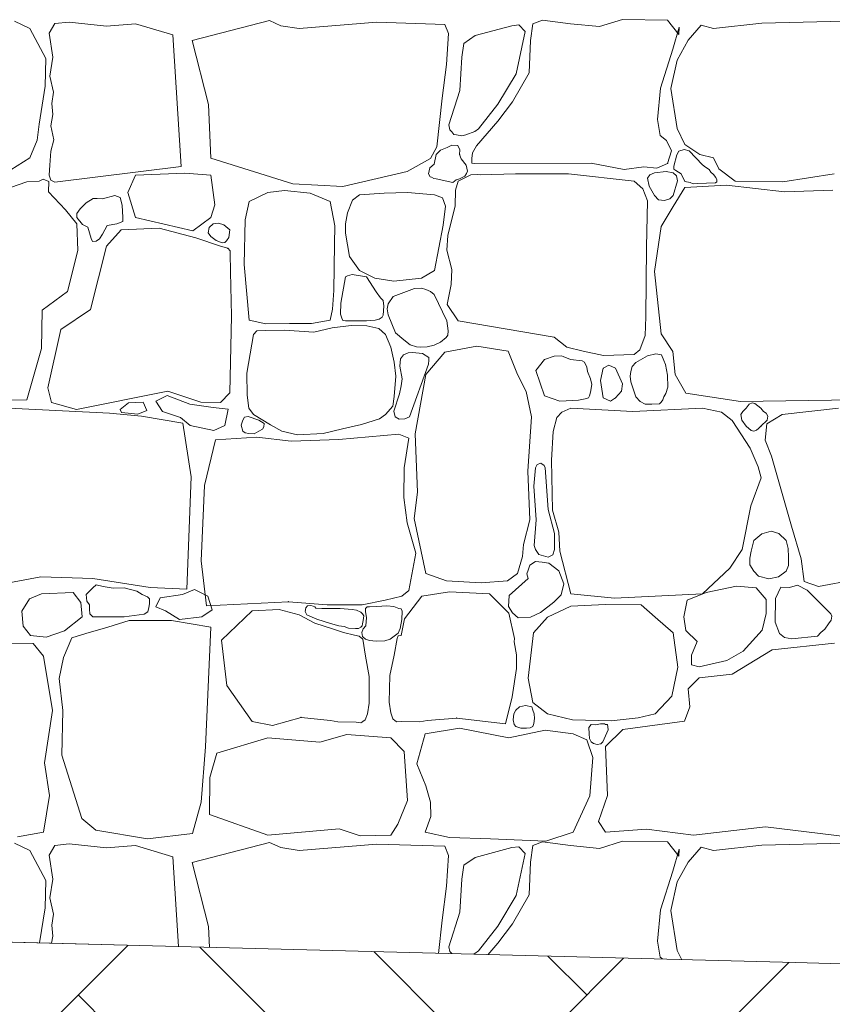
# Model space of a CAD drawing. Header units: millimetres. Extents: x 16408 to 141596, y -21057 to 26364.
# Tile 106 of 138: x 62813 to 63694, y -5525 to -4457. Entities that reach past the tile are written whole.
import ezdxf

# ---------------------------------------------------------------- set-up
doc = ezdxf.new("R2010")
doc.units = ezdxf.units.MM
doc.header["$MEASUREMENT"] = 0
doc.linetypes.add('Wipeout_Contour', pattern=[1000, 0, -1000])
doc.layers.add('0_Nr_pióra__1', color=7, linetype='Continuous', lineweight=13)
doc.layers.add('0_Nr_pióra__101', color=7, linetype='Continuous', lineweight=5, true_color=0xb2b2b2)
doc.layers.add('_elementy3d_Nr_pióra__101', color=7, linetype='Continuous', lineweight=5, true_color=0xb2b2b2)
doc.layers.add('_elementy3d', color=7, linetype='Continuous')

# ---------------------------------------------------------------- blocks, each defined once
blk = doc.blocks.new('*X6')
at = {"layer": '_elementy3d_Nr_pióra__101', "color": 253, "linetype": 'Continuous', "lineweight": 5, "true_color": 0xb2b2b2}
for p, q in [((62823.9, -4466.9), (62807.3, -4459)), ((62850.9, -4461.4), (62844.9, -4471.9)), ((62866.5, -4459.9), (62850.9, -4461.4)), ((62906.9, -4464.2), (62866.5, -4459.9)), ((62938.6, -4461.7), (62906.9, -4464.2)), ((62979.1, -4473.8), (62938.6, -4461.7)), ((63000, -4480.1), (63083.9, -4458.2)), ((63083.9, -4458.2), (63096.1, -4463.9)), ((63116.1, -4466.9), (63200, -4460.2)), ((63200, -4460.2), (63274.1, -4462.4)), ((63274.1, -4462.4), (63278, -4472.3)), ((63354.1, -4462.9), (63346.7, -4463.9)), ((63361.2, -4470.3), (63354.1, -4462.9)), ((63369.5, -4461.7), (63366.8, -4479.8)), ((63379.9, -4457.7), (63369.5, -4461.7)), ((63410.1, -4461.7), (63379.9, -4457.7)), ((63441.8, -4464.7), (63410.1, -4461.7)), ((63466.6, -4457), (63441.8, -4464.7)), ((63515.6, -4457.7), (63466.6, -4457)), ((63527.8, -4473.3), (63515.6, -4457.7)), ((63552, -4463.2), (63537.7, -4479.5)), ((63565.4, -4466.9), (63552, -4463.2)), ((63617.7, -4461.2), (63565.4, -4466.9)), ((63707.3, -4459), (63617.7, -4461.2)), ((62841, -4499.6), (62823.9, -4466.9)), ((62844.9, -4471.9), (62848.9, -4498)), ((62987.8, -4616.5), (62979.1, -4473.8)), ((63096.1, -4463.9), (63116.1, -4466.9)), ((63278, -4472.3), (63275.8, -4505.8)), ((63346.7, -4463.9), (63307, -4474.6)), ((63351.4, -4515.9), (63361.2, -4470.3)), ((63521.3, -4489.4), (63528, -4465.4)), ((63528, -4465.4), (63527.8, -4473.3)), ((63017.7, -4549.5), (63000, -4480.1)), ((63294.7, -4483), (63292.2, -4498.1)), ((63307, -4474.6), (63294.7, -4483)), ((63366.8, -4479.8), (63365.3, -4514.9)), ((63537.7, -4479.5), (63525.8, -4501.1)), ((63507.7, -4531.5), (63521.3, -4489.4)), ((62840.3, -4529.3), (62841, -4499.6)), ((62848.9, -4498), (62845.6, -4518.5)), ((63275.8, -4505.8), (63270.9, -4542.4)), ((63292.2, -4498.1), (63290.2, -4534)), ((63525.8, -4501.1), (63519.1, -4532)), ((63331.3, -4548.9), (63351.4, -4515.9)), ((63365.3, -4514.9), (63347.2, -4546.6)), ((62845.6, -4518.5), (62849.6, -4536)), ((62833.8, -4570.7), (62840.3, -4529.3)), ((62849.6, -4536), (62847.7, -4548.1)), ((63290.2, -4534), (63278.2, -4571.4)), ((63504.7, -4565.5), (63507.7, -4531.5)), ((63519.1, -4532), (63526, -4575.4)), ((62847.7, -4548.1), (62848.8, -4560)), ((63270.9, -4542.4), (63265.2, -4595.4)), ((63310.3, -4575.9), (63331.3, -4548.9)), ((63347.2, -4546.6), (63331.3, -4567.4)), ((63020, -4607.6), (63017.7, -4549.5)), ((62848.8, -4560), (62846.6, -4572.5)), ((63331.3, -4567.4), (63308.3, -4594.2)), ((63507.4, -4582.8), (63504.7, -4565.5)), ((62831.8, -4588), (62833.8, -4570.7)), ((62846.6, -4572.5), (62850, -4587.7)), ((63278.2, -4571.4), (63279.5, -4576.7)), ((63279.5, -4576.7), (63281.6, -4578.8)), ((63281.6, -4578.8), (63283.8, -4581.8)), ((63296.7, -4582.1), (63306.4, -4578.7)), ((63306.4, -4578.7), (63310.3, -4575.9)), ((63526, -4575.4), (63534.4, -4592.7)), ((62823.9, -4607.3), (62831.8, -4588)), ((62850, -4587.7), (62846.5, -4600.1)), ((63283.8, -4581.8), (63286.6, -4582.4)), ((63286.6, -4582.4), (63292.2, -4583.4)), ((63292.2, -4583.4), (63296.7, -4582.1)), ((63514.4, -4588.3), (63507.4, -4582.8)), ((63519.6, -4599.6), (63514.4, -4588.3)), ((62846.5, -4600.1), (62845.5, -4615.2)), ((63265.2, -4595.4), (63258.5, -4607.8)), ((63269.3, -4599), (63264.7, -4603.4)), ((63276.4, -4595.8), (63269.3, -4599)), ((63281.7, -4593.6), (63276.4, -4595.8)), ((63288.2, -4593.7), (63281.7, -4593.6)), ((63290.3, -4598.6), (63288.2, -4593.7)), ((63290, -4603.4), (63290.3, -4598.6)), ((63303.9, -4601.7), (63303.3, -4608)), ((63308.3, -4594.2), (63303.9, -4601.7)), ((63515.6, -4613.3), (63519.6, -4599.6)), ((63527.6, -4600.1), (63525.4, -4603.9)), ((63533.6, -4598), (63527.6, -4600.1)), ((63538.9, -4599.6), (63533.6, -4598)), ((63534.4, -4592.7), (63550.5, -4603.4)), ((63553.4, -4614.9), (63538.9, -4599.6)), ((62796.2, -4624.4), (62823.9, -4607.3)), ((63108.9, -4635.5), (63020, -4607.6)), ((63258.5, -4607.8), (63233, -4621.9)), ((63264.7, -4603.4), (63262.2, -4614.2)), ((63291.7, -4608.3), (63290, -4603.4)), ((63296.9, -4615.2), (63291.7, -4608.3)), ((63303.3, -4608), (63303.2, -4612.9)), ((63303.2, -4612.9), (63305.8, -4613.3)), ((63305.8, -4613.3), (63432.6, -4613)), ((63432.6, -4613), (63468.6, -4620)), ((63525.4, -4603.9), (63522.2, -4616.2)), ((63550.5, -4603.4), (63565.4, -4607.3)), ((63565.4, -4607.3), (63571.1, -4619)), ((62845.5, -4615.2), (62844.9, -4625.8)), ((62850.9, -4633.6), (62987.8, -4616.5)), ((63233, -4621.9), (63163.2, -4638.2)), ((63257.5, -4618), (63256.1, -4624.7)), ((63262.2, -4614.2), (63257.5, -4618)), ((63298.4, -4621.5), (63296.9, -4615.2)), ((63297.3, -4624.3), (63298.4, -4621.5)), ((63468.6, -4620), (63489.9, -4617)), ((63489.9, -4617), (63504, -4618.5)), ((63501.5, -4623.4), (63496.4, -4625.5)), ((63514.1, -4622.1), (63501.5, -4623.4)), ((63504, -4618.5), (63515.6, -4613.3)), ((63521.6, -4623.4), (63514.1, -4622.1)), ((63525.2, -4626.8), (63521.6, -4623.4)), ((63522.2, -4616.2), (63522.4, -4619.3)), ((63522.4, -4619.3), (63524.3, -4621)), ((63524.3, -4621), (63530.4, -4624.7)), ((63556.5, -4617.2), (63553.4, -4614.9)), ((63560.8, -4620), (63556.5, -4617.2)), ((63562.3, -4622.7), (63560.8, -4620)), ((63565.4, -4625.4), (63562.3, -4622.7)), ((63571.1, -4619), (63588.7, -4632.6)), ((62820.7, -4633.3), (62794.7, -4642.2)), ((62833.8, -4632.5), (62820.7, -4633.3)), ((62838.2, -4630.2), (62833.8, -4632.5)), ((62844.6, -4632.9), (62838.2, -4630.2)), ((62844.2, -4644), (62844.6, -4632.9)), ((62844.9, -4625.8), (62846.6, -4631.4)), ((62846.6, -4631.4), (62850.9, -4633.6)), ((62938.6, -4625.8), (62930, -4644.8)), ((62992, -4623.8), (62938.6, -4625.8)), ((63020.3, -4625.8), (62992, -4623.8)), ((63024.4, -4658), (63020.3, -4625.8)), ((63256.1, -4624.7), (63258, -4627.8)), ((63258, -4627.8), (63259.3, -4628.2)), ((63259.3, -4628.2), (63262, -4629.6)), ((63262, -4629.6), (63264.7, -4629.9)), ((63264.7, -4629.9), (63282.5, -4633.8)), ((63282.5, -4633.8), (63286.4, -4630.9)), ((63288.5, -4632.3), (63285.6, -4642.3)), ((63286.4, -4630.9), (63290, -4629.9)), ((63302.1, -4625.5), (63288.5, -4632.3)), ((63290, -4629.9), (63295.5, -4626.9)), ((63295.5, -4626.9), (63297.3, -4624.3)), ((63309, -4625.1), (63302.1, -4625.5)), ((63312.3, -4625.7), (63309, -4625.1)), ((63350.7, -4624.7), (63312.3, -4625.7)), ((63407.9, -4624.4), (63350.7, -4624.7)), ((63479.2, -4632.3), (63407.9, -4624.4)), ((63488.8, -4640.8), (63479.2, -4632.3)), ((63496.4, -4625.5), (63493.6, -4629.4)), ((63493.6, -4629.4), (63495.4, -4637.9)), ((63521.6, -4648.2), (63526.1, -4632.2)), ((63526.1, -4632.2), (63525.2, -4626.8)), ((63530.4, -4624.7), (63534.3, -4632.7)), ((63534.3, -4632.7), (63539.9, -4633.8)), ((63539.9, -4633.8), (63543.2, -4635.2)), ((63548.1, -4634.9), (63567.5, -4634.3)), ((63567.7, -4628.6), (63565.4, -4625.4)), ((63567.5, -4634.3), (63569, -4633.2)), ((63568.9, -4631.2), (63567.7, -4628.6)), ((63569, -4633.2), (63568.9, -4631.2)), ((63588.7, -4632.6), (63640.7, -4633.1)), ((63640.7, -4633.1), (63696.2, -4624.4)), ((62862.6, -4663.5), (62844.2, -4644)), ((62930, -4644.8), (62938.6, -4671.9)), ((63082, -4644.8), (63061.7, -4654.4)), ((63100.2, -4642.7), (63082, -4644.8)), ((63128, -4645.5), (63100.2, -4642.7)), ((63163.2, -4638.2), (63108.9, -4635.5)), ((63233.4, -4644.6), (63208.1, -4645.5)), ((63262.6, -4647.2), (63233.4, -4644.6)), ((63285.6, -4642.3), (63285.3, -4659.4)), ((63493.8, -4653.8), (63488.8, -4640.8)), ((63495.4, -4637.9), (63501.5, -4648.2)), ((63534.4, -4639.3), (63521.6, -4659.8)), ((63579.5, -4636.8), (63534.4, -4639.3)), ((63543.2, -4635.2), (63548.1, -4634.9)), ((63642.4, -4644), (63579.5, -4636.8)), ((63694.7, -4642.2), (63642.4, -4644)), ((62885.1, -4655.8), (62878.4, -4662.5)), ((62892.4, -4651.2), (62885.1, -4655.8)), ((62897, -4651.1), (62892.4, -4651.2)), ((62902.7, -4651.7), (62897, -4651.1)), ((62916.1, -4648.2), (62902.7, -4651.7)), ((62921.7, -4650.1), (62916.1, -4648.2)), ((62923.9, -4658.4), (62921.7, -4650.1)), ((63061.7, -4654.4), (63057.4, -4674.5)), ((63149.4, -4654.4), (63128, -4645.5)), ((63154.6, -4681.1), (63149.4, -4654.4)), ((63173.7, -4653.1), (63168.2, -4666.7)), ((63181.2, -4647.2), (63173.7, -4653.1)), ((63208.1, -4645.5), (63181.2, -4647.2)), ((63271.3, -4650.5), (63262.6, -4647.2)), ((63274.5, -4659.7), (63271.3, -4650.5)), ((63492.5, -4704.2), (63493.8, -4653.8)), ((63501.5, -4648.2), (63505.5, -4652.8)), ((63505.5, -4652.8), (63512, -4653.5)), ((63512, -4653.5), (63518.1, -4651.6)), ((63518.1, -4651.6), (63521.6, -4648.2)), ((62874.9, -4678.7), (62862.6, -4663.5)), ((62878.4, -4662.5), (62874.9, -4667.7)), ((62924.8, -4672), (62923.9, -4658.4)), ((63020.3, -4671.9), (63024.4, -4658)), ((63272.1, -4680.3), (63274.5, -4659.7)), ((63285.3, -4659.4), (63277.2, -4691.5)), ((63521.6, -4659.8), (63508.7, -4681.6)), ((62874.9, -4667.7), (62874.9, -4671.9)), ((62874.9, -4671.9), (62880.8, -4679.5)), ((62918.3, -4678.7), (62924.6, -4676.1)), ((62924.6, -4676.1), (62924.8, -4672)), ((62938.6, -4671.9), (63000.5, -4686.5)), ((63000.5, -4686.5), (63020.3, -4671.9)), ((63057.4, -4674.5), (63056.4, -4723)), ((63168.2, -4666.7), (63166.1, -4678.8)), ((62875.9, -4707.6), (62874.9, -4678.7)), ((62880.8, -4679.5), (62886.8, -4682.5)), ((62886.8, -4682.5), (62890.5, -4694.8)), ((62902.8, -4689.9), (62907.7, -4680.5)), ((62923, -4685.1), (62907.1, -4702.9)), ((62907.7, -4680.5), (62918.3, -4678.7)), ((62964.1, -4683.6), (62923, -4685.1)), ((63003.7, -4693.8), (62964.1, -4683.6)), ((63017.2, -4688.6), (63018.2, -4682.8)), ((63018.2, -4682.8), (63022.6, -4678.7)), ((63022.6, -4678.7), (63028.6, -4678)), ((63028.6, -4678), (63034.2, -4680)), ((63034.2, -4680), (63040.8, -4685.1)), ((63040.8, -4685.1), (63039.7, -4693.6)), ((63154.4, -4700.9), (63154.6, -4681.1)), ((63166.1, -4678.8), (63166.3, -4689)), ((63262.6, -4729.2), (63272.1, -4680.3)), ((63508.7, -4681.6), (63501.5, -4730.4)), ((62890.5, -4694.8), (62891.9, -4698)), ((62891.9, -4698), (62895.8, -4697.6)), ((62895.8, -4697.6), (62899.3, -4694.9)), ((62899.3, -4694.9), (62902.8, -4689.9)), ((63030.5, -4702.9), (63003.7, -4693.8)), ((63020.3, -4692.4), (63017.2, -4688.6)), ((63025.8, -4697), (63020.3, -4692.4)), ((63032.5, -4699.4), (63025.8, -4697)), ((63037.1, -4697.3), (63035.5, -4699.1)), ((63039.7, -4693.6), (63037.1, -4697.3)), ((63166.3, -4689), (63170.4, -4714.1)), ((63277.2, -4691.5), (63276.1, -4707.2)), ((62864.8, -4752), (62875.9, -4707.6)), ((62907.1, -4702.9), (62889.8, -4771.8)), ((63038.5, -4705.2), (63030.5, -4702.9)), ((63035.5, -4699.1), (63032.5, -4699.4)), ((63041.1, -4708.2), (63038.5, -4705.2)), ((63041.1, -4710.6), (63041.1, -4708.2)), ((63153.7, -4751.1), (63154.4, -4700.9)), ((63276.1, -4707.2), (63281.6, -4728.2)), ((63491.8, -4779.6), (63492.5, -4704.2)), ((63041.4, -4730.9), (63041.1, -4710.6)), ((63170.4, -4714.1), (63181.2, -4729.2)), ((63056.4, -4723), (63061.7, -4783.2)), ((63181.2, -4729.2), (63198, -4737.8)), ((63248.6, -4737.5), (63262.6, -4729.2)), ((63281.6, -4728.2), (63280.7, -4744.6)), ((63501.5, -4730.4), (63508.4, -4798)), ((63042.4, -4778.7), (63041.4, -4730.9)), ((63166.3, -4736.4), (63161, -4764.8)), ((63168.2, -4735.1), (63166.3, -4736.4)), ((63173.3, -4733.7), (63168.2, -4735.1)), ((63188.9, -4736.4), (63173.3, -4733.7)), ((63199.5, -4752.4), (63188.9, -4736.4)), ((63198, -4737.8), (63218.5, -4741.1)), ((63218.5, -4741.1), (63248.6, -4737.5)), ((63152.2, -4771.2), (63153.7, -4751.1)), ((63240.9, -4749), (63217.9, -4757.4)), ((63248.5, -4748.7), (63240.9, -4749)), ((63253.3, -4749.8), (63248.5, -4748.7)), ((63258.4, -4752), (63253.3, -4749.8)), ((63280.7, -4744.6), (63276.4, -4766.1)), ((62837.3, -4772.3), (62864.8, -4752)), ((63204.1, -4758.9), (63199.5, -4752.4)), ((63206.9, -4762), (63204.1, -4758.9)), ((63207.8, -4768), (63206.9, -4762)), ((63217.9, -4757.4), (63212.6, -4765.5)), ((63262.5, -4755.4), (63258.4, -4752)), ((63276, -4784), (63262.5, -4755.4)), ((62836.3, -4814.1), (62837.3, -4772.3)), ((62889.8, -4771.8), (62857.6, -4793.3)), ((63149.4, -4783.2), (63152.2, -4771.2)), ((63161, -4764.8), (63160.8, -4776.9)), ((63207, -4777.8), (63207.8, -4768)), ((63212.6, -4765.5), (63211.4, -4770.9)), ((63211.4, -4770.9), (63212.3, -4777.6)), ((63276.4, -4766.1), (63288.5, -4783.9)), ((63040.9, -4862.2), (63042.4, -4778.7)), ((63061.7, -4783.2), (63079.9, -4787.3)), ((63129.5, -4786.9), (63149.4, -4783.2)), ((63160.8, -4776.9), (63162.3, -4781.1)), ((63162.3, -4781.1), (63163.3, -4783.5)), ((63163.3, -4783.5), (63166.3, -4784)), ((63188.9, -4784), (63198.2, -4783.2)), ((63198.2, -4783.2), (63202.6, -4782.2)), ((63202.6, -4782.2), (63205.8, -4779.8)), ((63205.8, -4779.8), (63207, -4777.8)), ((63212.3, -4777.6), (63220.6, -4796.8)), ((63288.5, -4783.9), (63392.5, -4801.6)), ((63491.3, -4799.7), (63491.8, -4779.6)), ((62857.6, -4793.3), (62843.5, -4856.5)), ((63079.2, -4794.4), (63070.2, -4794.7)), ((63100, -4794.1), (63079.2, -4794.4)), ((63079.9, -4787.3), (63105.4, -4787)), ((63131.8, -4796.1), (63100, -4794.1)), ((63105.4, -4787), (63129.5, -4786.9)), ((63151.8, -4791.7), (63131.8, -4796.1)), ((63172.2, -4788.9), (63151.8, -4791.7)), ((63166.3, -4784), (63188.9, -4784)), ((63189.2, -4789.2), (63172.2, -4788.9)), ((63202.4, -4792.1), (63189.2, -4789.2)), ((63209.6, -4798.9), (63202.4, -4792.1)), ((63277.7, -4794.9), (63276, -4784)), ((63066.4, -4798.9), (63059.1, -4840.8)), ((63070.2, -4794.7), (63066.4, -4798.9)), ((63215.4, -4812.6), (63209.6, -4798.9)), ((63220.6, -4796.8), (63229.5, -4804.4)), ((63229.5, -4804.4), (63236.4, -4809.8)), ((63269.4, -4807.2), (63275.4, -4802.2)), ((63275.4, -4802.2), (63277.1, -4799.6)), ((63277.1, -4799.6), (63277.7, -4794.9)), ((63392.5, -4801.6), (63406.3, -4812.5)), ((63485.3, -4815.5), (63491.3, -4799.7)), ((63508.4, -4798), (63521.3, -4817.1)), ((62820.7, -4869.6), (62836.3, -4814.1)), ((63218.8, -4828.6), (63215.4, -4812.6)), ((63236.4, -4809.8), (63243.2, -4812.3)), ((63243.2, -4812.3), (63247.4, -4812.6)), ((63247.4, -4812.6), (63254.6, -4812.1)), ((63254.6, -4812.1), (63262.2, -4810.3)), ((63262.2, -4810.3), (63269.4, -4807.2)), ((63308.6, -4811.4), (63273.9, -4817.8)), ((63342.7, -4816.9), (63308.6, -4811.4)), ((63406.3, -4812.5), (63424.1, -4816.7)), ((63479.2, -4820.6), (63485.3, -4815.5)), ((63225.9, -4825.3), (63225.2, -4833)), ((63229, -4821), (63225.9, -4825.3)), ((63234.3, -4818.8), (63229, -4821)), ((63239, -4818.2), (63234.3, -4818.8)), ((63249.6, -4819.4), (63239, -4818.2)), ((63256.4, -4823.8), (63249.6, -4819.4)), ((63273.9, -4817.8), (63253.3, -4842.1)), ((63256.3, -4830.9), (63256.7, -4826.7)), ((63256.7, -4826.7), (63256.4, -4823.8)), ((63352.9, -4842.1), (63342.7, -4816.9)), ((63381.9, -4826), (63372.7, -4837.7)), ((63392.4, -4822.4), (63381.9, -4826)), ((63400.4, -4821.8), (63392.4, -4822.4)), ((63402.2, -4822.6), (63400.4, -4821.8)), ((63410.1, -4826), (63402.2, -4822.6)), ((63423, -4827.5), (63410.1, -4826)), ((63424.1, -4816.7), (63446.1, -4821.7)), ((63446.1, -4821.7), (63479.2, -4820.6)), ((63493.9, -4821.8), (63481.2, -4829.2)), ((63502.7, -4819.8), (63493.9, -4821.8)), ((63508.9, -4820.7), (63502.7, -4819.8)), ((63511.4, -4826.8), (63508.9, -4820.7)), ((63521.3, -4817.1), (63523.8, -4842.1)), ((63220.7, -4843.8), (63218.8, -4828.6)), ((63225.2, -4833), (63227.5, -4847)), ((63235.5, -4887.9), (63256.3, -4830.9)), ((63425.5, -4828.7), (63423, -4827.5)), ((63427.8, -4834.2), (63425.5, -4828.7)), ((63428.7, -4838.9), (63427.8, -4834.2)), ((63445.8, -4835.4), (63442.6, -4848.6)), ((63451.9, -4832.2), (63445.8, -4835.4)), ((63458.9, -4835.4), (63451.9, -4832.2)), ((63466.8, -4852.3), (63458.9, -4835.4)), ((63477.1, -4833.5), (63475.6, -4838.9)), ((63481.2, -4829.2), (63477.1, -4833.5)), ((63513.2, -4831.4), (63511.4, -4826.8)), ((63515.3, -4842.7), (63513.2, -4831.4)), ((63059.1, -4840.8), (63059.5, -4864.6)), ((63219.1, -4865.9), (63220.7, -4843.8)), ((63227.5, -4847), (63226.4, -4854.4)), ((63253.3, -4842.1), (63241.7, -4906.5)), ((63362.1, -4860.7), (63352.9, -4842.1)), ((63372.7, -4837.7), (63381.9, -4865.4)), ((63431.8, -4847), (63428.7, -4838.9)), ((63433.4, -4853), (63431.8, -4847)), ((63475.6, -4838.9), (63474.8, -4844.1)), ((63474.8, -4844.1), (63475.7, -4850)), ((63515.9, -4856), (63515.3, -4842.7)), ((63523.8, -4842.1), (63535.4, -4862.4)), ((62843.5, -4856.5), (62847.2, -4872.6)), ((63226.4, -4854.4), (63224.8, -4863)), ((63432.1, -4861.4), (63433.4, -4853)), ((63442.6, -4848.6), (63445.8, -4867.6)), ((63465.6, -4860.2), (63466.8, -4852.3)), ((63475.7, -4850), (63481.2, -4866.4)), ((63513.6, -4862.6), (63515.9, -4856)), ((62874.4, -4880), (62973.5, -4860.2)), ((62972.6, -4864.9), (62960.5, -4871.1)), ((62997.3, -4874.4), (62972.6, -4864.9)), ((62973.5, -4860.2), (63009.2, -4872.1)), ((63030.5, -4872.6), (63040.9, -4862.2)), ((63059.5, -4864.6), (63061.5, -4878.5)), ((63217.5, -4876.4), (63219.1, -4865.9)), ((63224.8, -4863), (63218.7, -4881.8)), ((63367.8, -4887.9), (63362.1, -4860.7)), ((63381.9, -4865.4), (63398.7, -4871.1)), ((63419, -4869.9), (63426.2, -4868.6)), ((63426.2, -4868.6), (63429.6, -4867.3)), ((63429.6, -4867.3), (63430.7, -4865.4)), ((63430.7, -4865.4), (63432.1, -4861.4)), ((63445.8, -4867.6), (63453.6, -4870.9)), ((63453.6, -4870.9), (63458.9, -4867.6)), ((63458.9, -4867.6), (63465.6, -4860.2)), ((63481.2, -4866.4), (63485.8, -4871.4)), ((63510.2, -4869.7), (63511.4, -4866.4)), ((63511.4, -4866.4), (63513.6, -4862.6)), ((63535.4, -4862.4), (63594.6, -4871.6)), ((62694.6, -4871.6), (62820.7, -4869.6)), ((62910.1, -4884), (62800.9, -4878.5)), ((62847.2, -4872.6), (62874.4, -4880)), ((62921.7, -4880.2), (62930.8, -4872.9)), ((62930.8, -4872.9), (62946.7, -4872.3)), ((62946.7, -4872.3), (62950.8, -4881.1)), ((62960.5, -4871.1), (62967.6, -4882.3)), ((63022.7, -4877.9), (62997.3, -4874.4)), ((63009.2, -4872.1), (63030.5, -4872.6)), ((63039.1, -4879.7), (63022.7, -4877.9)), ((63035.3, -4897.6), (63039.1, -4879.7)), ((63061.5, -4878.5), (63066.4, -4885.4)), ((63209.6, -4885.4), (63217.5, -4876.4)), ((63398.7, -4871.1), (63419, -4869.9)), ((63410.6, -4878.5), (63400.7, -4883)), ((63478, -4882.2), (63410.6, -4878.5)), ((63553.4, -4878.5), (63478, -4882.2)), ((63485.8, -4871.4), (63491.1, -4874.2)), ((63491.1, -4874.2), (63498.5, -4874.3)), ((63498.5, -4874.3), (63506.7, -4874.1)), ((63506.7, -4874.1), (63508.4, -4872.1)), ((63508.4, -4872.1), (63510.2, -4869.7)), ((63574.1, -4883), (63553.4, -4878.5)), ((63594.6, -4871.6), (63720.7, -4869.6)), ((63600.6, -4878.5), (63597, -4882.2)), ((63603.9, -4874.3), (63600.6, -4878.5)), ((63607.1, -4872.9), (63603.9, -4874.3)), ((63610.2, -4873.6), (63607.1, -4872.9)), ((63616.7, -4878.5), (63610.2, -4873.6)), ((63619.4, -4882.4), (63616.7, -4878.5)), ((63700.9, -4878.5), (63639.7, -4885.7)), ((62945, -4887.2), (62910.1, -4884)), ((62923.2, -4883.5), (62921.7, -4880.2)), ((62941.1, -4885), (62923.2, -4883.5)), ((62950.8, -4881.1), (62941.1, -4885)), ((62989.8, -4895.1), (62945, -4887.2)), ((62967.6, -4882.3), (62987.3, -4888.8)), ((62987.3, -4888.8), (62997.6, -4897.6)), ((63056.6, -4888.5), (63054.9, -4891.5)), ((63060.6, -4887.8), (63056.6, -4888.5)), ((63072.3, -4891.5), (63060.6, -4887.8)), ((63066.4, -4885.4), (63084.7, -4896.9)), ((63183.5, -4896.4), (63203, -4890.1)), ((63203, -4890.1), (63209.6, -4885.4)), ((63218.7, -4881.8), (63220.1, -4888.2)), ((63220.1, -4888.2), (63224.4, -4890.5)), ((63224.4, -4890.5), (63230.5, -4890.2)), ((63230.5, -4890.2), (63235.5, -4887.9)), ((63364, -4947.1), (63367.8, -4887.9)), ((63395.5, -4888.9), (63391.3, -4903.8)), ((63400.7, -4883), (63395.5, -4888.9)), ((63585.5, -4891.9), (63574.1, -4883)), ((63597, -4882.2), (63594.9, -4885.5)), ((63594.9, -4885.5), (63596, -4891.7)), ((63622.4, -4884), (63619.4, -4882.4)), ((63624.3, -4887.2), (63622.4, -4884)), ((63639.7, -4885.7), (63623.1, -4895.6)), ((63623.7, -4891.5), (63624.3, -4887.2)), ((62998.8, -4953.3), (62989.8, -4895.1)), ((62997.6, -4897.6), (63023.5, -4902.9)), ((63023.5, -4902.9), (63035.3, -4897.6)), ((63054.9, -4891.5), (63053.2, -4897.1)), ((63053.2, -4897.1), (63054.9, -4903.7)), ((63077.9, -4895.2), (63072.3, -4891.5)), ((63076, -4901.5), (63077.6, -4898.8)), ((63077.6, -4898.8), (63077.9, -4895.2)), ((63084.7, -4896.9), (63097, -4903.7)), ((63142, -4906.1), (63162.9, -4900.9)), ((63162.9, -4900.9), (63183.5, -4896.4)), ((63605, -4921.9), (63585.5, -4891.9)), ((63596, -4891.7), (63600.6, -4898.3)), ((63600.6, -4898.3), (63606.2, -4902.8)), ((63611.9, -4902.7), (63614, -4900.6)), ((63614, -4900.6), (63616.7, -4898.3)), ((63616.7, -4898.3), (63623.7, -4891.5)), ((63623.1, -4895.6), (63621.4, -4913.2)), ((63069.9, -4910.2), (63025.1, -4912.9)), ((63054.9, -4903.7), (63057.3, -4905.4)), ((63057.3, -4905.4), (63061.3, -4906.3)), ((63061.3, -4906.3), (63067.2, -4906.6)), ((63067.2, -4906.6), (63072.3, -4903.7)), ((63107.2, -4914.4), (63069.9, -4910.2)), ((63072.3, -4903.7), (63076, -4901.5)), ((63097, -4903.7), (63114.1, -4907.6)), ((63114.1, -4907.6), (63142, -4906.1)), ((63224, -4907), (63158.8, -4912.7)), ((63234.9, -4911.1), (63224, -4907)), ((63229.8, -4943.2), (63234.9, -4911.1)), ((63241.7, -4906.5), (63244.2, -4969.7)), ((63391.3, -4903.8), (63389.6, -4935)), ((63606.2, -4902.8), (63609, -4903.6)), ((63609, -4903.6), (63611.9, -4902.7)), ((63025.1, -4912.9), (63013.4, -4962.7)), ((63158.8, -4912.7), (63107.2, -4914.4)), ((63613.7, -4942.2), (63605, -4921.9)), ((63621.4, -4913.2), (63628.4, -4930.8)), ((63628.4, -4930.8), (63649.9, -5006.6)), ((63229.3, -4975.7), (63229.8, -4943.2)), ((63372.2, -4943.2), (63370.4, -4963.3)), ((63374.1, -4939.7), (63372.2, -4943.2)), ((63378, -4938.3), (63374.1, -4939.7)), ((63381.8, -4940.8), (63378, -4938.3)), ((63382.9, -4943.2), (63381.8, -4940.8)), ((63386, -4988.6), (63382.9, -4943.2)), ((63389.6, -4935), (63390.8, -4989.2)), ((63617.2, -4954.1), (63613.7, -4942.2)), ((62994.1, -5074.9), (62998.8, -4953.3)), ((63366, -4999.6), (63364, -4947.1)), ((63605.8, -4984.5), (63617.2, -4954.1)), ((63013.4, -4962.7), (63009.5, -5044.1)), ((63370.4, -4963.3), (63373.1, -4999.9)), ((63233.1, -5002.9), (63229.3, -4975.7)), ((63244.2, -4969.7), (63240.7, -4998.2)), ((63596.4, -5032.1), (63605.8, -4984.5)), ((63392.8, -5014.7), (63386, -4988.6)), ((63390.8, -4989.2), (63397.5, -5013)), ((63237.3, -5018.1), (63233.1, -5002.9)), ((63240.7, -4998.2), (63253.3, -5058.1)), ((63359.3, -5026.6), (63366, -4999.6)), ((63373.1, -4999.9), (63371, -5027.5)), ((63649.9, -5006.6), (63660.3, -5042.2)), ((63242.6, -5036.1), (63237.3, -5018.1)), ((63392.7, -5032.1), (63392.8, -5014.7)), ((63397.5, -5013), (63398.7, -5033.6)), ((63617.6, -5015.1), (63608.9, -5022.2)), ((63627.9, -5012.2), (63617.6, -5015.1)), ((63636.1, -5014.6), (63627.9, -5012.2)), ((63644.1, -5022.2), (63636.1, -5014.6)), ((63358.1, -5039.5), (63359.3, -5026.6)), ((63371, -5027.5), (63372.2, -5032.1)), ((63608.9, -5022.2), (63606.1, -5033.9)), ((63646.4, -5030.8), (63644.1, -5022.2)), ((63234.9, -5076.4), (63242.6, -5036.1)), ((63352.9, -5058.1), (63358.1, -5039.5)), ((63372.2, -5032.1), (63375.9, -5037.2)), ((63375.9, -5037.2), (63385.9, -5040.3)), ((63385.9, -5040.3), (63391, -5037.7)), ((63391, -5037.7), (63392.7, -5032.1)), ((63398.7, -5033.6), (63410.6, -5079.9)), ((63583, -5052.2), (63596.4, -5032.1)), ((63606.1, -5033.9), (63604.9, -5041.2)), ((63646.7, -5040.2), (63646.4, -5030.8)), ((63646.7, -5049.2), (63646.7, -5040.2)), ((63009.5, -5044.1), (63015.5, -5093.1)), ((63366.2, -5048.8), (63364.4, -5054.2)), ((63372.2, -5044.8), (63366.2, -5048.8)), ((63379.6, -5045.7), (63372.2, -5044.8)), ((63386.6, -5046.8), (63379.6, -5045.7)), ((63397.7, -5055.1), (63386.6, -5046.8)), ((63604.9, -5041.2), (63604.8, -5048.6)), ((63604.8, -5048.6), (63608.9, -5055.4)), ((63644.1, -5055.4), (63646.7, -5049.2)), ((63660.3, -5042.2), (63663.7, -5066.8)), ((62779.3, -5072), (62835.8, -5061.6)), ((62835.8, -5061.6), (62892, -5063.5)), ((63253.3, -5058.1), (63275.6, -5065.8)), ((63342, -5065.8), (63352.9, -5058.1)), ((63364.4, -5054.2), (63363, -5058.4)), ((63363, -5058.4), (63364.4, -5063.3)), ((63403, -5069.1), (63397.7, -5055.1)), ((63553.4, -5079.9), (63583, -5052.2)), ((63608.9, -5055.4), (63614.1, -5061)), ((63614.1, -5061), (63625.2, -5063.8)), ((63635.9, -5061.7), (63644.1, -5055.4)), ((63679.3, -5072), (63735.8, -5061.6)), ((62892, -5063.5), (62954.2, -5073)), ((62895.6, -5070.3), (62892, -5073.7)), ((62903.4, -5072.1), (62895.6, -5070.3)), ((62914.1, -5073.9), (62903.4, -5072.1)), ((63275.6, -5065.8), (63313.3, -5068)), ((63313.3, -5068), (63342, -5065.8)), ((63364.4, -5063.3), (63343.6, -5081.8)), ((63400.2, -5081.2), (63403, -5069.1)), ((63590.4, -5071.7), (63557.5, -5078.7)), ((63611.5, -5073.5), (63590.4, -5071.7)), ((63625.2, -5063.8), (63635.9, -5061.7)), ((63656.6, -5070.8), (63647.9, -5073)), ((63667, -5075.9), (63656.6, -5070.8)), ((63663.7, -5066.8), (63679.3, -5072)), ((62836.3, -5080.1), (62823.4, -5085.6)), ((62871, -5078.7), (62836.3, -5080.1)), ((62879.1, -5089.3), (62871, -5078.7)), ((62892, -5073.7), (62885.1, -5080.9)), ((62885.1, -5080.9), (62885.7, -5088)), ((62926.2, -5073.7), (62914.1, -5073.9)), ((62939.9, -5077.3), (62926.2, -5073.7)), ((62945.8, -5080.6), (62939.9, -5077.3)), ((62951.4, -5083.3), (62945.8, -5080.6)), ((62954.2, -5073), (62994.1, -5074.9)), ((62965.3, -5084.2), (62989.5, -5080.6)), ((62989.5, -5080.6), (63002.5, -5075.2)), ((63002.5, -5075.2), (63016.9, -5082.4)), ((63016.9, -5082.4), (63021.6, -5097.2)), ((63209.1, -5086.8), (63227.3, -5082.4)), ((63227.3, -5082.4), (63234.9, -5076.4)), ((63230.2, -5107.3), (63249.1, -5082.6)), ((63249.1, -5082.6), (63279.1, -5077.9)), ((63279.1, -5077.9), (63322.2, -5079.9)), ((63322.2, -5079.9), (63343.2, -5100.9)), ((63343.6, -5081.8), (63343, -5093.9)), ((63392.2, -5089), (63400.2, -5081.2)), ((63410.6, -5079.9), (63457.9, -5084.8)), ((63457.9, -5084.8), (63553.4, -5079.9)), ((63557.5, -5078.7), (63536.9, -5086.8)), ((63622.6, -5086.3), (63611.5, -5073.5)), ((63638.2, -5072.7), (63632.7, -5085.1)), ((63647.9, -5073), (63638.2, -5072.7)), ((63692.7, -5101.7), (63667, -5075.9)), ((62823.4, -5085.6), (62815.1, -5099)), ((62880.5, -5104.9), (62879.1, -5089.3)), ((62885.7, -5088), (62888.6, -5092.1)), ((62888.6, -5092.1), (62888.5, -5096.5)), ((62953.5, -5085.6), (62951.4, -5083.3)), ((62953, -5094.7), (62953.5, -5090.8)), ((62953.5, -5090.8), (62953.5, -5085.6)), ((62960.6, -5094), (62965.3, -5084.2)), ((63015.5, -5093.1), (63104.2, -5088.6)), ((63104.2, -5088.6), (63146.4, -5091.8)), ((63125, -5093.1), (63123.2, -5095.1)), ((63128.6, -5092.8), (63125, -5093.1)), ((63131.2, -5093.3), (63128.6, -5092.8)), ((63133.1, -5094.2), (63131.2, -5093.3)), ((63146.4, -5091.8), (63184.1, -5091.8)), ((63184.1, -5091.8), (63209.1, -5086.8)), ((63211.2, -5093.2), (63200, -5093.7)), ((63218.5, -5093.9), (63211.2, -5093.2)), ((63377.6, -5100.3), (63392.2, -5089)), ((63410.6, -5093.5), (63385.3, -5105.2)), ((63448.2, -5091.5), (63410.6, -5093.5)), ((63486.9, -5091.8), (63448.2, -5091.5)), ((63502.2, -5105.2), (63486.9, -5091.8)), ((63536.9, -5086.8), (63533.2, -5104.8)), ((63622.4, -5101.2), (63622.6, -5086.3)), ((63632.7, -5085.1), (63632.3, -5110.6)), ((62815.1, -5099), (62816.7, -5115.1)), ((62888.5, -5096.5), (62889, -5101.6)), ((62889, -5101.6), (62892, -5104.9)), ((62926.2, -5104.9), (62948, -5102.2)), ((62948, -5102.2), (62951.9, -5099.6)), ((62951.9, -5099.6), (62953, -5094.7)), ((62971, -5098.3), (62960.6, -5094)), ((62986.2, -5107.7), (62971, -5098.3)), ((63021.6, -5097.2), (63010.4, -5104.8)), ((63064.9, -5098.6), (63031.6, -5130.3)), ((63094.1, -5097), (63064.9, -5098.6)), ((63115.9, -5102.9), (63094.1, -5097)), ((63133, -5111.7), (63115.9, -5102.9)), ((63123.2, -5095.1), (63122.6, -5099.1)), ((63122.6, -5099.1), (63124.3, -5102.9)), ((63124.3, -5102.9), (63135, -5107.4)), ((63134.2, -5095.4), (63133.1, -5094.2)), ((63140.6, -5095.9), (63134.2, -5095.4)), ((63160.5, -5095.8), (63140.6, -5095.9)), ((63173.3, -5097), (63160.5, -5095.8)), ((63178.3, -5097.8), (63173.3, -5097)), ((63182.9, -5100), (63178.3, -5097.8)), ((63184.8, -5101.7), (63182.9, -5100)), ((63185.9, -5103.9), (63184.8, -5101.7)), ((63185.6, -5106.4), (63185.9, -5103.9)), ((63188, -5095.8), (63187.8, -5099.6)), ((63187.8, -5099.6), (63188.9, -5105.7)), ((63189.8, -5094), (63188, -5095.8)), ((63192.1, -5094.3), (63189.8, -5094)), ((63200, -5093.7), (63192.1, -5094.3)), ((63224, -5095.8), (63218.5, -5093.9)), ((63226.4, -5096.2), (63224, -5095.8)), ((63227.6, -5098.8), (63226.4, -5096.2)), ((63227.2, -5107.8), (63227.6, -5098.8)), ((63343, -5093.9), (63347.3, -5100.5)), ((63343.2, -5100.9), (63349.6, -5128.3)), ((63347.3, -5100.5), (63353.3, -5106.2)), ((63367, -5105.2), (63377.6, -5100.3)), ((63618.1, -5119.6), (63622.4, -5101.2)), ((63693.7, -5104.3), (63692.7, -5101.7)), ((63693.1, -5108.5), (63693.7, -5104.3)), ((62861.3, -5120.3), (62880.5, -5104.9)), ((62892, -5104.9), (62926.2, -5104.9)), ((62931.4, -5109.1), (62908.6, -5116.1)), ((62954.4, -5109.1), (62931.4, -5109.1)), ((62977.5, -5109.1), (62954.4, -5109.1)), ((63020.1, -5116.2), (62977.5, -5109.1)), ((63010.4, -5104.8), (62986.2, -5107.7)), ((63153, -5118.5), (63133, -5111.7)), ((63135, -5107.4), (63150.1, -5112.2)), ((63150.1, -5112.2), (63159.1, -5114.6)), ((63159.1, -5114.6), (63164.8, -5115.6)), ((63182.9, -5116.3), (63184.2, -5114.7)), ((63184.2, -5114.7), (63184.7, -5112.4)), ((63184.7, -5112.4), (63185.4, -5109)), ((63185.4, -5109), (63185.6, -5106.4)), ((63188.3, -5114.6), (63185.4, -5118.1)), ((63188.9, -5105.7), (63188.3, -5114.6)), ((63225.6, -5117.8), (63227.2, -5107.8)), ((63226.4, -5125.2), (63230.2, -5107.3)), ((63353.3, -5106.2), (63367, -5105.2)), ((63385.3, -5105.2), (63370.2, -5122.2)), ((63521.6, -5122.5), (63502.2, -5105.2)), ((63533.2, -5104.8), (63535.2, -5119.8)), ((63632.3, -5110.6), (63636.8, -5123.1)), ((63686, -5118.3), (63690.2, -5112.7)), ((63690.2, -5112.7), (63693.1, -5108.5)), ((62816.7, -5115.1), (62824.7, -5125.2)), ((62824.7, -5125.2), (62841.7, -5127)), ((62841.7, -5127), (62861.3, -5120.3)), ((62884.6, -5123), (62869.2, -5127.6)), ((62908.6, -5116.1), (62884.6, -5123)), ((63014.4, -5245.8), (63020.1, -5116.2)), ((63164, -5121.9), (63153, -5118.5)), ((63175.9, -5125), (63164, -5121.9)), ((63164.8, -5115.6), (63169.4, -5117.1)), ((63169.4, -5117.1), (63176.9, -5117.8)), ((63180.9, -5126), (63175.9, -5125)), ((63176.9, -5117.8), (63180.3, -5117.5)), ((63180.3, -5117.5), (63182.9, -5116.3)), ((63185.4, -5118.1), (63183.8, -5122)), ((63183.8, -5122), (63184.6, -5126.3)), ((63214.8, -5129.3), (63223.2, -5122.7)), ((63222.4, -5128.3), (63223.4, -5125.5)), ((63223.2, -5122.7), (63225.6, -5117.8)), ((63223.4, -5125.5), (63226.4, -5125.2)), ((63370.2, -5122.2), (63364.3, -5171.5)), ((63526.8, -5159.4), (63521.6, -5122.5)), ((63535.2, -5119.8), (63547.6, -5131.9)), ((63597.6, -5142.3), (63618.1, -5119.6)), ((63636.8, -5123.1), (63642.5, -5127.3)), ((63678.1, -5126), (63681.9, -5121.8)), ((63681.8, -5122), (63686, -5118.3)), ((62827.4, -5133.9), (62796.4, -5133.4)), ((62838.8, -5147.7), (62827.4, -5133.9)), ((62869.2, -5127.6), (62860.2, -5149.1)), ((63031.6, -5130.3), (63037.5, -5179.3)), ((63184.9, -5129.3), (63180.9, -5126)), ((63184.6, -5126.3), (63188, -5129.3)), ((63188, -5147.7), (63184.9, -5129.3)), ((63188, -5129.3), (63192.4, -5130.6)), ((63192.4, -5130.6), (63199.5, -5131.3)), ((63199.5, -5131.3), (63208.7, -5131.1)), ((63208.7, -5131.1), (63214.8, -5129.3)), ((63218.8, -5146.6), (63222.4, -5128.3)), ((63349.6, -5128.3), (63349.1, -5132.1)), ((63349.1, -5132.1), (63351.5, -5146.2)), ((63547.6, -5131.9), (63541.4, -5146.5)), ((63696.4, -5133.4), (63629.1, -5140.8)), ((63642.5, -5127.3), (63650.4, -5128.7)), ((63650.4, -5128.7), (63678.1, -5126)), ((63214.2, -5168.6), (63218.8, -5146.6)), ((63351.5, -5146.2), (63351.6, -5161)), ((63541.4, -5146.5), (63541.6, -5156.9)), ((63579.8, -5152.5), (63597.6, -5142.3)), ((63629.1, -5140.8), (63585.7, -5167.1)), ((62848.4, -5206.7), (62838.8, -5147.7)), ((62860.2, -5149.1), (62855.6, -5171.7)), ((63192, -5169.8), (63188, -5147.7)), ((63541.6, -5156.9), (63549.6, -5159.2)), ((63549.6, -5159.2), (63579.8, -5152.5)), ((63351.6, -5161), (63347.1, -5191.9)), ((63520.1, -5190.9), (63526.8, -5159.4)), ((63585.7, -5167.1), (63549.6, -5171.3)), ((62855.6, -5171.7), (62859.5, -5206.5)), ((63192, -5198.6), (63192, -5169.8)), ((63213.4, -5197.5), (63214.2, -5168.6)), ((63364.3, -5171.5), (63369.5, -5198)), ((63549.6, -5171.3), (63537.9, -5183.2)), ((63037.5, -5179.3), (63064.9, -5218.6)), ((63537.9, -5183.2), (63539.6, -5202.5)), ((63189.9, -5210.3), (63192, -5198.6)), ((63215.2, -5209.2), (63213.4, -5197.5)), ((63347.1, -5191.9), (63339.9, -5220.9)), ((63369.5, -5198), (63385.3, -5210.2)), ((63502.2, -5210.2), (63520.1, -5190.9)), ((62839.8, -5263.2), (62848.4, -5206.7)), ((62859.5, -5206.5), (62858.6, -5255)), ((63187.5, -5216.6), (63189.9, -5210.3)), ((63217.4, -5215.5), (63215.2, -5209.2)), ((63348.6, -5210.3), (63348.1, -5216.7)), ((63350.9, -5206.2), (63348.6, -5210.3)), ((63354.8, -5202.6), (63350.9, -5206.2)), ((63361.5, -5201.1), (63354.8, -5202.6)), ((63368.2, -5202.7), (63361.5, -5201.1)), ((63369.5, -5206.2), (63368.2, -5202.7)), ((63371, -5210), (63369.5, -5206.2)), ((63371.2, -5215.3), (63371, -5210)), ((63385.3, -5210.2), (63412.3, -5216.6)), ((63483.7, -5214.4), (63502.2, -5210.2)), ((63539.6, -5202.5), (63533.9, -5218.1)), ((63064.9, -5218.6), (63087.1, -5222.8)), ((63087.1, -5222.8), (63118, -5214)), ((63118, -5214), (63149.9, -5217.5)), ((63149.9, -5217.5), (63157.9, -5219)), ((63157.9, -5219), (63177.8, -5219.3)), ((63177.8, -5219.3), (63182.9, -5219.9)), ((63182.9, -5219.9), (63184.9, -5218.6)), ((63184.9, -5218.6), (63187.5, -5216.6)), ((63219.9, -5217.6), (63217.4, -5215.5)), ((63221.9, -5219), (63219.9, -5217.6)), ((63227, -5218.5), (63221.9, -5219)), ((63246.9, -5218.7), (63227, -5218.5)), ((63254.9, -5217.5), (63246.9, -5218.7)), ((63286.9, -5214.8), (63254.9, -5217.5)), ((63339.9, -5220.9), (63286.9, -5214.8)), ((63348.1, -5216.7), (63349, -5221.6)), ((63349, -5221.6), (63350.9, -5223.8)), ((63369.5, -5223.8), (63370.5, -5220.5)), ((63370.5, -5220.5), (63371.2, -5215.3)), ((63412.3, -5216.6), (63454.2, -5217.9)), ((63432.5, -5221.6), (63430.1, -5225)), ((63437.8, -5222), (63432.5, -5221.6)), ((63442.9, -5220.9), (63437.8, -5222)), ((63447, -5221.1), (63442.9, -5220.9)), ((63448.3, -5221.6), (63447, -5221.1)), ((63450.3, -5221.9), (63448.3, -5221.6)), ((63454.2, -5217.9), (63483.7, -5214.4)), ((63533.9, -5218.1), (63467.1, -5227.3)), ((63243.4, -5264.4), (63252.6, -5231.7)), ((63252.6, -5231.7), (63290, -5225.8)), ((63290, -5225.8), (63343.5, -5236.2)), ((63343.5, -5236.2), (63382.9, -5228)), ((63350.9, -5223.8), (63356.2, -5225.6)), ((63356.2, -5225.6), (63362.5, -5225.7)), ((63362.5, -5225.7), (63366.6, -5225.3)), ((63366.6, -5225.3), (63369.5, -5223.8)), ((63382.9, -5228), (63413.3, -5231.7)), ((63413.3, -5231.7), (63427.9, -5238.4)), ((63430.1, -5225), (63430.4, -5231.7)), ((63430.4, -5231.7), (63430.9, -5236.9)), ((63445.2, -5240.6), (63451, -5227.7)), ((63467.1, -5227.3), (63448.2, -5245.6)), ((63450.9, -5224.3), (63450.3, -5221.9)), ((63451, -5227.7), (63450.9, -5224.3)), ((63082.1, -5236.2), (63026.6, -5252.8)), ((63138.2, -5240.9), (63082.1, -5236.2)), ((63167.6, -5232.7), (63138.2, -5240.9)), ((63215.2, -5236.2), (63167.6, -5232.7)), ((63230, -5251), (63215.2, -5236.2)), ((63427.9, -5238.4), (63434.4, -5257.5)), ((63430.9, -5236.9), (63432.5, -5240.6)), ((63432.5, -5240.6), (63435.1, -5242.5)), ((63435.1, -5242.5), (63439.2, -5243.4)), ((63439.2, -5243.4), (63443, -5242.8)), ((63443, -5242.8), (63445.2, -5240.6)), ((63009.7, -5305.9), (63014.4, -5245.8)), ((63026.6, -5252.8), (63019.1, -5279.2)), ((63233.3, -5304.3), (63230, -5251)), ((63448.2, -5245.6), (63450.5, -5298.6)), ((62845, -5298.6), (62839.8, -5263.2)), ((62858.6, -5255), (62880.1, -5323.6)), ((63253.3, -5288.4), (63243.4, -5264.4)), ((63434.4, -5257.5), (63431.2, -5299.1)), ((63019.1, -5279.2), (63018.6, -5319.5)), ((63258.5, -5306), (63253.3, -5288.4)), ((62838.8, -5338.5), (62845, -5298.6)), ((63000.3, -5340), (63009.7, -5305.9)), ((63223.1, -5329.8), (63233.3, -5304.3)), ((63258.8, -5321.4), (63258.5, -5306)), ((63431.2, -5299.1), (63413.3, -5338.5)), ((63450.5, -5298.6), (63440.6, -5326.8)), ((62880.1, -5323.6), (62895.5, -5336.5)), ((63018.6, -5319.5), (63082.1, -5341.7)), ((63252.6, -5338.5), (63258.8, -5321.4)), ((63440.6, -5326.8), (63448.2, -5338.5)), ((62810.5, -5343.4), (62838.8, -5338.5)), ((62895.5, -5336.5), (62951.5, -5345.9)), ((63082.1, -5341.7), (63159.2, -5335)), ((63159.2, -5335), (63182.2, -5342.4)), ((63215.2, -5341.7), (63223.1, -5329.8)), ((63279.1, -5344.2), (63252.6, -5338.5)), ((63413.3, -5338.5), (63383.4, -5348.4)), ((63448.2, -5338.5), (63492.6, -5335.3)), ((63492.6, -5335.3), (63543.6, -5341.7)), ((63543.6, -5341.7), (63621.9, -5332.8)), ((63621.9, -5332.8), (63710.5, -5343.4)), ((62951.5, -5345.9), (63000.3, -5340)), ((63000, -5371.5), (63083.9, -5349.6)), ((63083.9, -5349.6), (63096.1, -5355.3)), ((63182.2, -5342.4), (63215.2, -5341.7)), ((63323.4, -5345.9), (63279.1, -5344.2)), ((63383.4, -5348.4), (63323.4, -5345.9)), ((63379.9, -5349.1), (63369.5, -5353.1)), ((63410.1, -5353.1), (63379.9, -5349.1)), ((63466.6, -5348.4), (63441.8, -5356.1)), ((63515.6, -5349.1), (63466.6, -5348.4)), ((63527.8, -5364.7), (63515.6, -5349.1)), ((62823.9, -5358.3), (62807.3, -5350.4)), ((62841, -5391), (62823.9, -5358.3)), ((62850.9, -5352.8), (62844.9, -5363.3)), ((62866.5, -5351.3), (62850.9, -5352.8)), ((62906.9, -5355.6), (62866.5, -5351.3)), ((62938.6, -5353.1), (62906.9, -5355.6)), ((62979.1, -5365.2), (62938.6, -5353.1)), ((63096.1, -5355.3), (63116.1, -5358.3)), ((63116.1, -5358.3), (63200, -5351.6)), ((63200, -5351.6), (63274.1, -5353.8)), ((63274.1, -5353.8), (63278, -5363.7)), ((63346.7, -5355.3), (63307, -5366)), ((63354.1, -5354.3), (63346.7, -5355.3)), ((63361.2, -5361.7), (63354.1, -5354.3)), ((63369.5, -5353.1), (63366.8, -5371.2)), ((63441.8, -5356.1), (63410.1, -5353.1)), ((63521.3, -5380.8), (63528, -5356.8)), ((63528, -5356.8), (63527.8, -5364.7)), ((63552, -5354.6), (63537.7, -5370.9)), ((63565.4, -5358.3), (63552, -5354.6)), ((63617.7, -5352.6), (63565.4, -5358.3)), ((63707.3, -5350.4), (63617.7, -5352.6)), ((62844.9, -5363.3), (62848.9, -5389.4)), ((62985, -5462.6), (62979.1, -5365.2)), ((63278, -5363.7), (63275.8, -5397.2)), ((63307, -5366), (63294.7, -5374.4)), ((63351.4, -5407.3), (63361.2, -5361.7)), ((63366.8, -5371.2), (63365.3, -5406.3)), ((63537.7, -5370.9), (63525.8, -5392.5)), ((63017.7, -5440.9), (63000, -5371.5)), ((63294.7, -5374.4), (63292.2, -5389.5)), ((63507.7, -5422.9), (63521.3, -5380.8)), ((62840.3, -5420.7), (62841, -5391)), ((62848.9, -5389.4), (62845.6, -5409.9)), ((63292.2, -5389.5), (63290.2, -5425.4)), ((63525.8, -5392.5), (63519.1, -5423.4)), ((63275.8, -5397.2), (63270.9, -5433.8)), ((62845.6, -5409.9), (62849.6, -5427.4)), ((63331.3, -5440.3), (63351.4, -5407.3)), ((63365.3, -5406.3), (63347.2, -5438)), ((62834.4, -5458.6), (62840.3, -5420.7)), ((63504.7, -5456.9), (63507.7, -5422.9)), ((63519.1, -5423.4), (63526, -5466.8)), ((62849.6, -5427.4), (62847.7, -5439.5)), ((63270.9, -5433.8), (63267, -5470)), ((63290.2, -5425.4), (63278.2, -5462.8)), ((62847.7, -5439.5), (62848.8, -5451.4)), ((63018.6, -5463.5), (63017.7, -5440.9)), ((63310.3, -5467.3), (63331.3, -5440.3)), ((63347.2, -5438), (63331.3, -5458.8)), ((62848.8, -5451.4), (62847.5, -5459)), ((63278.2, -5462.8), (63279.5, -5468.1)), ((63306.4, -5470.1), (63310.3, -5467.3)), ((63331.3, -5458.8), (63320.6, -5471.4)), ((63507.4, -5474.2), (63504.7, -5456.9)), ((63526, -5466.8), (63530.9, -5476.9)), ((63279.5, -5468.1), (63281.6, -5470.2)), ((63281.6, -5470.2), (63281.7, -5470.4)), ((63303.9, -5470.9), (63306.4, -5470.1)), ((63510.2, -5476.3), (63507.4, -5474.2))]:
    blk.add_line(p, q, dxfattribs=at)
for p in [(63290, -4603.4), (63515.6, -4613.3), (63038.5, -4705.2), (63445.8, -4835.4), (63458.9, -4867.6), (63616.7, -4898.3), (63104.2, -5088.6), (63118, -5214), (63184.9, -5218.6), (63184.9, -5218.6), (63219.9, -5217.6), (63219.9, -5217.6), (63286.9, -5214.8)]:
    blk.add_point(p, dxfattribs=at)
blk = doc.blocks.new('Wypełnienie_3_1', base_point=(0, 0))
at = {"color": 254, "linetype": 'Wipeout_Contour', "lineweight": 0, "ltscale": 312903.522761}
blk.add_wipeout([(63218.7, -5468.7), (64586.2, -5504.4), (64586.2, -2730), (59840.5, -2730), (59840.5, -5380)], dxfattribs=at).dxf.layer = '_elementy3d'
at = {"layer": '_elementy3d_Nr_pióra__101', "color": 253, "linetype": 'Continuous', "lineweight": 5, "true_color": 0xb2b2b2, "flags": 128}
blk.add_lwpolyline([(63218.7, -5468.7), (64586.2, -5504.4), (64586.2, -2730), (59840.5, -2730), (59840.5, -5380)], close=True, dxfattribs=at)
at = {"layer": '_elementy3d_Nr_pióra__101', "color": 253, "linetype": 'Continuous', "lineweight": 5, "true_color": 0xb2b2b2}
blk.add_blockref('*X6', (0, 0), dxfattribs=at)

msp = doc.modelspace()

# ---------------------------------------------------------------- block references
at = {"layer": '_elementy3d_Nr_pióra__101', "color": 253, "linetype": 'Continuous', "lineweight": 5, "true_color": 0xb2b2b2}
msp.add_blockref('Wypełnienie_3_1', (0, 0), dxfattribs=at)

# ---------------------------------------------------------------- next in the draw order: wipeouts: each hides what was drawn before it
at = {"color": 254, "linetype": 'Wipeout_Contour', "lineweight": 0, "ltscale": 378728.535652}
msp.add_wipeout([(59840.5, -6533.6), (64586.2, -6533.6), (64586.2, -5565.7), (64586.2, -5504.4), (63654.2, -5480), (59840.5, -5380)], dxfattribs=at)

# ---------------------------------------------------------------- next in the draw order: hatches: boundary and pattern name
at = {"layer": '0_Nr_pióra__101', "linetype": 'Continuous', "lineweight": 5, "true_color": 0xb2b2b2}
h = msp.add_hatch(dxfattribs=at)
h.set_pattern_fill('Grunt_0001', color=253, style=0, pattern_type=2)
h.set_pattern_definition([(45, (0, 0), (-275.7716, 275.7716), []), (45, (-91.9, 91.9), (-551.543, 551.543), []), (45, (-183.85, 183.85), (-551.543, 551.543), []), (135, (-275.77, 275.77), (91.92388, 91.92388), [390, -390])])
h.paths.add_polyline_path([(59840.5, -6533.6), (64586.2, -6533.6), (64586.2, -5565.7), (64586.2, -5504.4), (63654.2, -5480), (59840.5, -5380)])

# ---------------------------------------------------------------- next in the draw order: linework, layer by layer
at = {"layer": '0_Nr_pióra__1', "color": 7, "linetype": 'Continuous', "lineweight": 13}
for p, q in [((59847.5, -5381.3), (63654.2, -5480)), ((63654.2, -5480), (64586.2, -5504.4))]:
    msp.add_line(p, q, dxfattribs=at)

doc.saveas('drawing.dxf')
